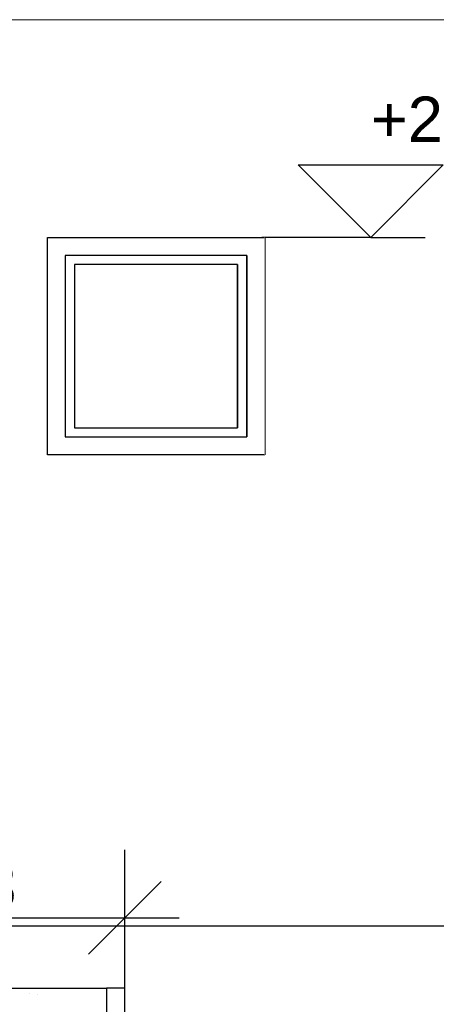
# Model space of a CAD drawing. Header units: millimetres. Extents: x -36478 to 31050, y -14815 to 11827.
# Tile 6 of 256: x -17613 to -16464, y 465 to 3180. Entities that reach past the tile are written whole.
import ezdxf

# ---------------------------------------------------------------- set-up
doc = ezdxf.new("R2010")
doc.units = ezdxf.units.MM
doc.header["$MEASUREMENT"] = 0
doc.linetypes.add('Wipeout_Contour', pattern=[1000, 0, -1000])
doc.linetypes.add('Čárkovaná S', pattern=[125, 75, -50])
for name, color, linetype in [('2D prvky - obecné', 7, 'Continuous'), ('Nové_0', 7, 'Continuous'), ('Nové_Konstrukce - nosné', 7, 'Continuous'), ('Nové_Kresby a obrázky', 7, 'Continuous'), ('Nové_Kóty - SP', 7, 'Continuous'), ('Nové_Situace - terén', 7, 'Continuous'), ('Nové_Výplně - Povrchové', 7, 'Continuous')]:
    doc.layers.add(name, color=color, linetype=linetype)
doc.styles.add('GENEROVANÝ_STYL_2', font='txt')
doc.dimstyles.new('GENEROVANÝ_STYL__3', dxfattribs={"dimtxt": 125, "dimasz": 190, "dimexe": 0.18, "dimexo": 300, "dimgap": 0, "dimtad": 1, "dimtih": 1, "dimtoh": 1, "dimdec": 0, "dimzin": 0, "dimdsep": 46, "dimtxsty": 'GENEROVANÝ_STYL_2', "dimblk": 'ARROWHEAD_6', "dimblk1": 'ARROWHEAD_6', "dimblk2": 'ARROWHEAD_6', "dimcen": 0.09, "dimclrd": 1, "dimclre": 1, "dimclrt": 1, "dimazin": 0, "dimtfac": 1, "dimtdec": 4, "dimtmove": 0, "dimatfit": 3, "dimfxl": 1, "dimtolj": 1, "dimtzin": 0, "dimarcsym": 0})

# ---------------------------------------------------------------- blocks, each defined once
blk = doc.blocks.new('Kóta_6_1', base_point=(-16644.9, 2580))
at = {"layer": 'Nové_Kóty - SP', "color": 1, "linetype": 'Continuous', "lineweight": 25}
for p, q in [((-16644.9, 2580), (-16844.9, 2780)), ((-16844.9, 2780), (-16444.9, 2780)), ((-16444.9, 2780), (-16644.9, 2580)), ((-16644.9, 2580), (-16944.9, 2580)), ((-16644.9, 2580), (-16494.9, 2580))]:
    blk.add_line(p, q, dxfattribs=at)
at = {"layer": 'Nové_Kóty - SP', "color": 1, "lineweight": 25, "insert": (-16644.9, 2820), "char_height": 125, "attachment_point": 7, "style": 'GENEROVANÝ_STYL_2'}
blk.add_mtext('\\A1;{\\pql;\\fArial|b0|i0|c0|p38;+2,580}', dxfattribs=at)
blk = doc.blocks.new('*D6296')
at = {"layer": 'Nové_Kóty - SP', "color": 1, "linetype": 'Continuous', "lineweight": 25}
for p, q in [((-18365.8, 515.8), (-18365.8, 1003.3)), ((-17323.2, 403.3), (-17323.2, 890.8)), ((-18265.8, 803.3), (-18465.8, 603.3)), ((-17423.2, 603.3), (-17223.2, 803.3)), ((-18515.8, 703.3), (-18365.8, 703.3)), ((-18365.8, 703.3), (-17323.2, 703.3)), ((-17323.2, 703.3), (-17173.2, 703.3))]:
    blk.add_line(p, q, dxfattribs=at)
at = {"layer": 'Nové_Kóty - SP', "color": 1, "lineweight": 25, "insert": (-18058.2, 728.3), "char_height": 125, "attachment_point": 7, "style": 'GENEROVANÝ_STYL_2'}
blk.add_mtext('\\A1;{\\pql;\\fArial|b0|i0|c0|p38;1\xa0043}', dxfattribs=at)
blk = doc.blocks.new('ARROWHEAD_6')
at = {"color": 0, "linetype": 'Continuous', "lineweight": 0}
for p, q in [((-0.5, -0.5), (0.5, 0.5)), ((0, 0), (-1, 0))]:
    blk.add_line(p, q, dxfattribs=at)

msp = doc.modelspace()

# ---------------------------------------------------------------- hatches: boundary and pattern name
at = {"layer": 'Nové_Situace - terén', "linetype": 'Continuous', "lineweight": 20, "true_color": 0xffaaaa}
h = msp.add_hatch(dxfattribs=at)
h.set_pattern_fill('Zemnia___nasypaná_02_0001', color=21, style=0, pattern_type=2)
h.set_pattern_definition([(45, (0, 300), (-95.4594, 95.4594), [0, -90, 0, -135]), (110, (300, 300), (126.8585, 46.1727), [0, -66, 0, -114])])
h.paths.add_polyline_path([(-18377.7, 92.2), (-18377.7, 509.7), (-17373.2, 509.7), (-17373.2, 209), (-17406.7, 165.7), (-17406.7, 92.2)])

# ---------------------------------------------------------------- linework, layer by layer
at = {"layer": '2D prvky - obecné', "color": 254, "linetype": 'Čárkovaná S', "lineweight": 13}
msp.add_line((-18527.8, 3180.4), (-9430.7, 3180.4), dxfattribs=at)
at = {"layer": '2D prvky - obecné', "color": 255, "linetype": 'Continuous', "lineweight": 13}
msp.add_line((-18227, 3180), (-9379.5, 3180), dxfattribs=at)
at = {"layer": 'Nové_0', "color": 1, "linetype": 'Continuous', "lineweight": 25, "flags": 128}
msp.add_lwpolyline([(-17323.2, 509.7), (-17373.2, 509.7), (-17373.2, 409.7), (-17323.2, 409.7)], close=True, dxfattribs=at)
at = {"layer": 'Nové_Kresby a obrázky', "color": 1, "linetype": 'Continuous', "lineweight": 25}
msp.add_line((-16436.4, 680.3), (-18097.7, 680.3), dxfattribs=at)
at = {"layer": 'Nové_Situace - terén', "color": 1, "linetype": 'Continuous', "lineweight": 25, "flags": 128}
msp.add_lwpolyline([(-18377.7, 92.2), (-18377.7, 509.7), (-17373.2, 509.7), (-17373.2, 209), (-17406.7, 165.7), (-17406.7, 92.2)], close=True, dxfattribs=at)

# ---------------------------------------------------------------- dimensions: what is measured, and where the dimension line sits
at = {"layer": 'Nové_Kóty - SP', "color": 1, "linetype": 'Continuous', "lineweight": 25}
dim = msp.add_linear_dim(base=(-17323.2, 703.3), p1=(-18365.8, 732.8), p2=(-17323.2, 409.7), dimstyle='GENEROVANÝ_STYL__3', dxfattribs=at)
dim.commit()
dim.dimension.update_dxf_attribs({"geometry": '*D6296', "text_midpoint": (-17843.5, 790.8), "dimtype": 160})

# ---------------------------------------------------------------- wipeouts: each hides what was drawn before it
at = {"color": 254, "linetype": 'Wipeout_Contour', "lineweight": 0, "ltscale": 68367.89107}
msp.add_wipeout([(-16936.5, 2580), (-16936.7, 2580), (-16936.7, 1980), (-16936.5, 1980)], dxfattribs=at).dxf.layer = 'Nové_Výplně - Povrchové'
at = {"color": 254, "linetype": 'Wipeout_Contour', "lineweight": 0, "ltscale": 70645.181121}
msp.add_wipeout([(-17536.5, 2530), (-17536.5, 2030), (-17487, 2030), (-17487, 2530)], dxfattribs=at).dxf.layer = 'Nové_Výplně - Povrchové'
at = {"color": 254, "linetype": 'Wipeout_Contour', "lineweight": 0, "ltscale": 68662.402387}
msp.add_wipeout([(-17012.1, 2055), (-17012, 2055), (-17012, 2505), (-17012.1, 2505)], dxfattribs=at).dxf.layer = 'Nové_Výplně - Povrchové'

# ---------------------------------------------------------------- next in the draw order: wipeouts: each hides what was drawn before it
at = {"color": 254, "linetype": 'Wipeout_Contour', "lineweight": 0, "ltscale": 68368.453193}
msp.add_wipeout([(-16936.7, 2580), (-16936.8, 2580), (-16936.8, 1980), (-16936.7, 1980)], dxfattribs=at).dxf.layer = 'Nové_Výplně - Povrchové'
at = {"color": 254, "linetype": 'Wipeout_Contour', "lineweight": 0, "ltscale": 70496.142657}
msp.add_wipeout([(-17462, 2505), (-17487, 2505), (-17487, 2055), (-17462, 2055)], dxfattribs=at).dxf.layer = 'Nové_Výplně - Povrchové'

# ---------------------------------------------------------------- next in the draw order: wipeouts: each hides what was drawn before it
at = {"color": 254, "linetype": 'Wipeout_Contour', "lineweight": 0, "ltscale": 68465.325377}
msp.add_wipeout([(-16937, 2530), (-16987, 2530), (-16987, 2030), (-16937, 2030)], dxfattribs=at).dxf.layer = 'Nové_Výplně - Povrchové'

# ---------------------------------------------------------------- next in the draw order: wipeouts: each hides what was drawn before it
at = {"color": 254, "linetype": 'Wipeout_Contour', "lineweight": 0, "ltscale": 104543.91244}
msp.add_wipeout([(-16937, 2580), (-17536.5, 2580), (-17536.5, 2530), (-17487, 2530), (-16987, 2530), (-16937, 2530)], dxfattribs=at).dxf.layer = 'Nové_Výplně - Povrchové'
at = {"color": 254, "linetype": 'Wipeout_Contour', "lineweight": 0, "ltscale": 68612.795957}
msp.add_wipeout([(-17012, 2505), (-17012, 2055), (-16987, 2055), (-16987, 2505)], dxfattribs=at).dxf.layer = 'Nové_Výplně - Povrchové'
at = {"color": 254, "linetype": 'Wipeout_Contour', "lineweight": 0, "ltscale": 104124.488689}
msp.add_wipeout([(-17536.5, 1980), (-16937, 1980), (-16937, 2030), (-16987, 2030), (-17487, 2030), (-17536.5, 2030)], dxfattribs=at).dxf.layer = 'Nové_Výplně - Povrchové'

# ---------------------------------------------------------------- next in the draw order: linework, layer by layer
at = {"layer": 'Nové_Konstrukce - nosné', "color": 1, "linetype": 'Continuous', "lineweight": 25}
for p, q in [((-17536.5, 2580), (-16936.5, 2580)), ((-17536.5, 1980), (-17536.5, 2580)), ((-16937, 2580), (-16937, 2530)), ((-16936.8, 2580), (-16936.8, 1980)), ((-16936.5, 2580), (-16936.5, 1980)), ((-16937, 2530), (-16937, 2030)), ((-16937, 2030), (-16937, 1980)), ((-16936.5, 1980), (-17536.5, 1980))]:
    msp.add_line(p, q, dxfattribs=at)

# ---------------------------------------------------------------- next in the draw order: block references
at = {"layer": 'Nové_Kóty - SP', "color": 1, "linetype": 'Continuous', "lineweight": 25}
msp.add_blockref('Kóta_6_1', (-16644.9, 2580), dxfattribs=at)

# ---------------------------------------------------------------- next in the draw order: wipeouts: each hides what was drawn before it
at = {"color": 254, "linetype": 'Wipeout_Contour', "lineweight": 0, "ltscale": 104515.815394}
msp.add_wipeout([(-17487, 2505), (-17462, 2505), (-17012, 2505), (-16987, 2505), (-16987, 2530), (-17487, 2530)], dxfattribs=at).dxf.layer = 'Nové_Výplně - Povrchové'
at = {"color": 254, "linetype": 'Wipeout_Contour', "lineweight": 0, "ltscale": 104148.872651}
msp.add_wipeout([(-17462, 2055), (-17487, 2055), (-17487, 2030), (-16987, 2030), (-16987, 2055), (-17012, 2055)], dxfattribs=at).dxf.layer = 'Nové_Výplně - Povrchové'

# ---------------------------------------------------------------- next in the draw order: linework, layer by layer
at = {"layer": 'Nové_Konstrukce - nosné', "color": 1, "linetype": 'Continuous', "lineweight": 25}
for p, q in [((-17487, 2530), (-17487, 2030)), ((-16987, 2530), (-17487, 2530)), ((-16987, 2530), (-16987, 2030)), ((-16987, 2030), (-16987, 2530)), ((-17487, 2030), (-16987, 2030))]:
    msp.add_line(p, q, dxfattribs=at)

# ---------------------------------------------------------------- next in the draw order: wipeouts: each hides what was drawn before it
at = {"color": 254, "linetype": 'Wipeout_Contour', "lineweight": 0, "ltscale": 68369.024698}
msp.add_wipeout([(-16937, 2580), (-16937, 1980), (-16936.8, 1980), (-16936.8, 2580)], dxfattribs=at).dxf.layer = 'Nové_Výplně - Povrchové'
at = {"color": 254, "linetype": 'Wipeout_Contour', "lineweight": 0, "ltscale": 69554.560538}
msp.add_wipeout([(-17462, 2055), (-17012.1, 2055), (-17012.1, 2505), (-17462, 2505)], dxfattribs=at).dxf.layer = 'Nové_Výplně - Povrchové'

# ---------------------------------------------------------------- next in the draw order: linework, layer by layer
at = {"layer": 'Nové_Konstrukce - nosné', "color": 1, "linetype": 'Continuous', "lineweight": 25}
for p, q in [((-17462, 2505), (-17462, 2055)), ((-17012, 2505), (-17462, 2505)), ((-17012.1, 2505), (-17012.1, 2055)), ((-17012.1, 2505), (-17012.1, 2055)), ((-17012.1, 2055), (-17012.1, 2505)), ((-17012, 2055), (-17012, 2505)), ((-17462, 2055), (-17012, 2055))]:
    msp.add_line(p, q, dxfattribs=at)

doc.saveas('drawing.dxf')
